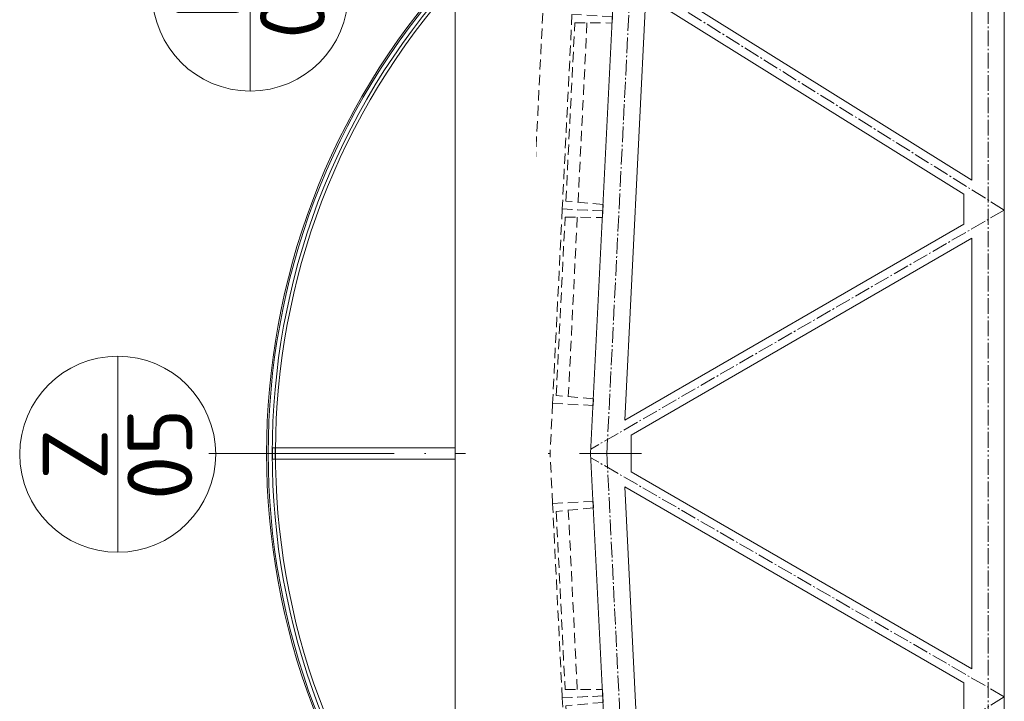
# Model space of a CAD drawing. Header units: millimetres. Extents: x -29085 to 3627694, y -159961 to 2281735.
# Tile 142 of 229: x 115805 to 121874, y 297055 to 301257. Entities that reach past the tile are written whole.
import ezdxf
from ezdxf import colors
from ezdxf.entities.mleader import LeaderData, LeaderLine
from ezdxf.enums import TextEntityAlignment as Align
from ezdxf.math import Vec2, Vec3

# ---------------------------------------------------------------- set-up
doc = ezdxf.new("R2010")
doc.units = ezdxf.units.MM
for name, pattern in [('AM_DIN_G_W050', [13.75, 9.75, -1.5, 1, -1.5]), ('CENTERX2', [101.6, 63.5, -12.7, 12.7, -12.7]), ('DASHDOT', [25.4, 12.7, -6.35, 0, -6.35]), ('HIDDEN', [9.525, 6.35, -3.175])]:
    doc.linetypes.add(name, pattern=pattern)
for name, color, linetype, lineweight in [('A99_N_kce-pohl', 1, 'Continuous', 9), ('A99_N_kce-rez-sil', 6, 'Continuous', 18), ('A99_N_txt-popis-50', 240, 'Continuous', 9), ('A99_N_znaceni 200', 5, 'Continuous', 5), ('A99_S_kce-pohl', 7, 'Continuous', 5), ('A99_S_kce-rez-ten', 7, 'Continuous', 9), ('A99_S_osy', 1, 'CENTERX2', 5)]:
    doc.layers.add(name, color=color, linetype=linetype, lineweight=lineweight)
doc.styles.add('A99_popis', font='isocpeur.ttf')

# ---------------------------------------------------------------- blocks, each defined once
blk = doc.blocks.new('*U28')
at = {"color": 0, "linetype": 'ByBlock'}
blk.add_line((-3.02, 0), (3.02, 0), dxfattribs=at)
blk.add_circle((0, 0), 3.02, dxfattribs=at)
at = {"color": 0, "linetype": 'ByBlock', "style": 'A99_popis'}
for tag, p in [('KATEGORIE', (0, 1.31)), ('PRVEK', (0, -1.298))]:
    blk.add_attdef(tag, text='', height=2, dxfattribs=at).set_placement(p, align=Align.MIDDLE_CENTER)

msp = doc.modelspace()

# ---------------------------------------------------------------- linework, layer by layer
at = {"layer": 'A99_N_kce-pohl', "lineweight": 5}
for points in [[(118489, 301325.8), (118489, 298583.3)], [(117379, 298618.3), (118489, 298618.3)], [(117379, 298548.3), (118489, 298548.3)], [(118489, 295842.8), (118489, 298583.3)]]:
    msp.add_lwpolyline(points, dxfattribs=at)
at = {"layer": 'A99_N_kce-pohl', "linetype": 'Continuous', "lineweight": 5}
for radius, start, end in [(4410, 137.90791, 222.09209), (4355, 137.90451, 221.56924)]:
    msp.add_arc((121736.5, 298583.3), radius, start, end, dxfattribs=at)
at = {"layer": 'A99_N_kce-rez-sil', "color": 1, "lineweight": 9}
msp.add_lwpolyline([(117364, 298548.3), (117379, 298548.3), (117379, 298618.3), (117364, 298618.3)], close=True, dxfattribs=at)
at = {"layer": 'A99_N_kce-rez-sil', "color": 1, "linetype": 'Continuous', "lineweight": 5}
for radius, start, end in [(4400, 137.90791, 222.09209), (4375, 137.90603, 222.09397)]:
    msp.add_arc((121736.5, 298583.3), radius, start, end, dxfattribs=at)
at = {"layer": 'A99_N_znaceni 200', "lineweight": 5}
msp.add_lwpolyline([(117012.9, 298583.3), (117794, 298583.3)], dxfattribs=at)
at = {"layer": 'A99_S_kce-pohl', "lineweight": 5}
for points in [[(119324, 298583.3), (119774, 307583.3)], [(121874, 298583.3), (121874, 306277.9)], [(121674, 300267.2), (121674, 302899.3)], [(121674, 300267.2), (119719.5, 301488.7)], [(121624, 300180.5), (119665.3, 301404.7)], [(121624, 299996.5), (121624, 300180.5)], [(121624, 299996.5), (119534.5, 298788.4)], [(121674, 299909.9), (119574, 298695.7)], [(121674, 298583.3), (121674, 299909.9)], [(119574, 298583.3), (119574, 298695.7)], [(119324, 298583.3), (119774, 289583.3)], [(119574, 298583.3), (119574, 298470.8)], [(121674, 298583.3), (121674, 297256.6)], [(121874, 298583.3), (121874, 290888.6)], [(121674, 297256.6), (119574, 298470.8)], [(119534.5, 298378.1), (119665.3, 295761.8)], [(121624, 297170), (119534.5, 298378.1)], [(121624, 297170), (121624, 296986)]]:
    msp.add_lwpolyline(points, dxfattribs=at)
at = {"layer": 'A99_S_kce-pohl', "color": 253, "linetype": 'AM_DIN_G_W050', "lineweight": 0, "ltscale": 10}
for points in [[(119423.8, 298578.3), (119873.8, 307578.3)], [(121774, 306277.9), (121774, 306277.9), (121774, 298583.3)], [(121874, 300083.3), (119474, 301583.3)], [(121874, 300083.3), (119325.3, 298609.7)], [(121874, 297083.3), (119325.3, 298556.8)], [(119423.8, 298588.2), (119873.8, 289588.2)], [(121774, 290888.6), (121774, 290888.6), (121774, 298583.3)], [(121874, 297083.3), (119474, 295583.3)]]:
    msp.add_lwpolyline(points, dxfattribs=at)
at = {"layer": 'A99_S_kce-rez-ten', "lineweight": 5}
msp.add_lwpolyline([(119534.5, 298788.4), (119665.3, 301404.7)], dxfattribs=at)
at = {"layer": 'A99_S_kce-rez-ten', "lineweight": 0}
msp.add_lwpolyline([(118649, 301318.3), (118649, 295848.3)], dxfattribs=at)
at = {"layer": 'A99_S_kce-rez-ten', "linetype": 'HIDDEN', "lineweight": 0, "ltscale": 10}
for points in [[(119029.4, 301297.6), (118893.8, 298583.3)], [(119301.7, 301237.2), (119246.5, 300132)], [(119241.8, 300038.7), (119186.6, 298933.5)], [(119089.4, 298891.6), (119074, 298583.3)], [(119029.4, 295868.9), (118893.8, 298583.3)], [(119089.4, 298274.9), (119074, 298583.3)], [(119241.8, 297127.8), (119186.6, 298233)]]:
    msp.add_lwpolyline(points, dxfattribs=at)
for points in [[(119458.8, 301276.1), (119209.2, 301288.6), (119149.3, 300090.1), (119399, 300077.6), (119401, 300117.6), (119171.8, 300139), (119226.6, 301237.7), (119456.8, 301236.2)], [(119399, 300077.6), (119149.3, 300090.1), (119089.4, 298891.6), (119339.1, 298879.1), (119341.1, 298919.1), (119111.9, 298940.5), (119166.8, 300039.2), (119397, 300037.7)], [(119399, 297088.9), (119149.3, 297076.4), (119089.4, 298274.9), (119339.1, 298287.4), (119341.1, 298247.4), (119111.9, 298226), (119166.8, 297127.4), (119397, 297128.8)], [(119458.8, 295890.4), (119209.2, 295877.9), (119149.3, 297076.4), (119399, 297088.9), (119401, 297048.9), (119171.8, 297027.5), (119226.6, 295928.8), (119456.8, 295930.3)]]:
    msp.add_lwpolyline(points, close=True, dxfattribs=at)
at = {"layer": 'A99_S_osy', "linetype": 'DASHDOT', "lineweight": 5, "ltscale": 30}
msp.add_lwpolyline([(116969.9, 298583.3), (119657.9, 298583.3)], dxfattribs=at)

# ---------------------------------------------------------------- block references
at = {"layer": 'A99_N_znaceni 200', "xscale": 200, "yscale": 200, "zscale": 200, "rotation": 90.00000000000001}
for p, values in [((117226.5, 301420.8), {'KATEGORIE': 'K', 'PRVEK': '05'}), ((116409, 298578.3), {'KATEGORIE': 'Z', 'PRVEK': '05'})]:
    msp.add_blockref('*U28', p, dxfattribs=at).add_auto_attribs(values)

# ---------------------------------------------------------------- next in the draw order: leaders
at = {"layer": 'A99_N_txt-popis-50', "lineweight": 9}
ml = msp.add_multileader_mtext('Standard', dxfattribs=at)
ml.set_content('\\A1;{\\C256;odvodňovací systém \\Pbude součásti \\Pdodávky opláštění}', color=1, style='A99_popis')
ml.set_leader_properties(color=256, linetype='ByLayer', lineweight=-1)
ml.build(insert=Vec2(0, 0))
ml.multileader.update_dxf_attribs({"dogleg_length": 1, "arrow_head_size": 75, "scale": 50})
ctx = ml.context
ctx.base_point, ctx.scale, ctx.char_height, ctx.arrow_head_size, ctx.landing_gap_size, ctx.plane_origin, ctx.plane_x_axis, ctx.plane_y_axis = Vec3(118618.1, 241672), 50, 100, 75, 62.5, Vec3(122104.1, 235760.8), Vec3(0, 1), Vec3(-1, 0)
notes = []
notes.append((ctx, [(1, (1, 1, 0), (118618.1, 243153.3), (0, -1), 146.2, [(0, [(119864.3, 243153.3)], 0, [])])]))
ctx.mtext.insert, ctx.mtext.text_direction, ctx.mtext.rotation, ctx.mtext.width, ctx.mtext.defined_height, ctx.mtext.flow_direction = Vec3(118553.1, 241734.5), Vec3(0, 1), 1.570796, 1255, 15.9, 5
ctx.mtext.has_bg_fill, ctx.mtext.bg_color, ctx.mtext.bg_scale_factor, ctx.mtext.bg_transparency, ctx.mtext.use_window_bg_color = 1, -1073741824, 1, 0, 1
for ctx, leaders in notes:
    for number, flags, end, landing, length, lines in leaders:
        leader = LeaderData()
        leader.index, (leader.has_last_leader_line, leader.has_dogleg_vector, leader.attachment_direction) = number, flags
        leader.last_leader_point, leader.dogleg_vector, leader.dogleg_length = Vec3(end), Vec3(landing), length
        for number, points, colour, breaks in lines:
            line = LeaderLine()
            line.index, line.vertices, line.color, line.breaks = number, Vec3.list(points), colors.encode_raw_color(colour), breaks
            leader.lines.append(line)
        ctx.leaders.append(leader)

doc.saveas('drawing.dxf')
